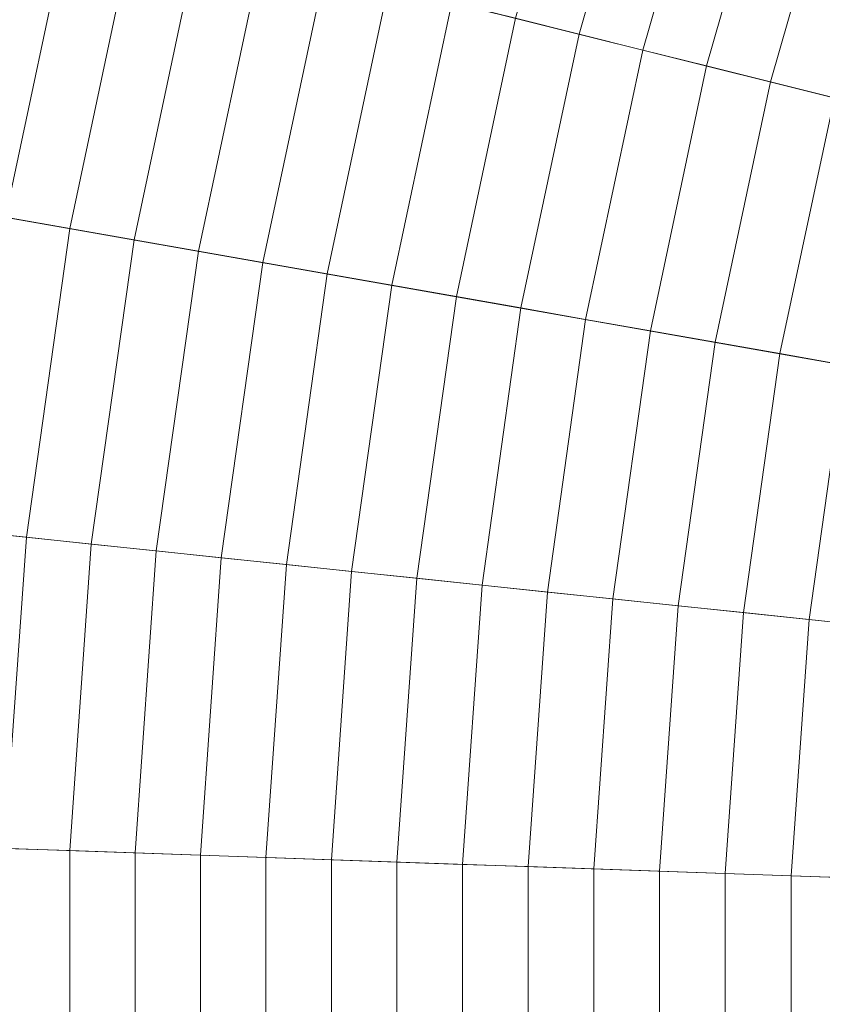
# Model space of a CAD drawing. Header units: centimetres. Extents: x -3.03 to 4.16, y -5.77 to 1.42.
# Tile 100 of 256: x -1.36 to -1.01, y -2.18 to -1.75. Entities that reach past the tile are written whole.
import ezdxf

# ---------------------------------------------------------------- set-up
doc = ezdxf.new("R2010")
doc.units = ezdxf.units.CM
doc.header["$LTSCALE"] = 2.54
doc.layers.add('Lucido design-1', color=7, linetype='Continuous')

# ---------------------------------------------------------------- blocks, each defined once
blk = doc.blocks.new('Gruppo-1')
at = {"color": 142, "linetype": 'Continuous', "lineweight": 9}
for points in [[(-0.89865, 1.11134, 37.14766), (-1.12441, 1.00123, 37.14766), (0.56403, -2.17426, 37.14766), (0.56416, -2.1742, 37.14766)], [(-1.12441, 1.00123, 37.14766), (-1.34194, 0.87564, 37.14766), (0.56389, -2.17434, 37.14766), (0.56403, -2.17426, 37.14766)], [(-1.34194, 0.87564, 37.14766), (-1.55018, 0.73518, 37.14766), (0.56377, -2.17442, 37.14766), (0.56389, -2.17434, 37.14766)], [(-1.55018, 0.73518, 37.14766), (-1.74811, 0.58054, 37.14766), (0.56365, -2.17451, 37.14766), (0.56377, -2.17442, 37.14766)], [(-1.74811, 0.58054, 37.14766), (-1.93478, 0.41246, 37.14766), (0.56354, -2.17462, 37.14766), (0.56365, -2.17451, 37.14766)], [(-1.93478, 0.41246, 37.14766), (-2.10926, 0.23178, 37.14766), (0.56343, -2.17472, 37.14766), (0.56354, -2.17462, 37.14766)], [(-2.10926, 0.23178, 37.14766), (-2.27072, 0.03937, 37.14766), (0.56334, -2.17484, 37.14766), (0.56343, -2.17472, 37.14766)], [(-2.27072, 0.03937, 37.14766), (-2.41836, -0.16384, 37.14766), (0.56325, -2.17496, 37.14766), (0.56334, -2.17484, 37.14766)], [(-2.41836, -0.16384, 37.14766), (-2.55146, -0.37686, 37.14766), (0.56317, -2.17509, 37.14766), (0.56325, -2.17496, 37.14766)], [(-2.55146, -0.37686, 37.14766), (-2.66938, -0.59864, 37.14766), (0.5631, -2.17522, 37.14766), (0.56317, -2.17509, 37.14766)], [(-2.66938, -0.59864, 37.14766), (-2.77155, -0.8281, 37.14766), (0.56304, -2.17536, 37.14766), (0.5631, -2.17522, 37.14766)], [(-2.77155, -0.8281, 37.14766), (-2.85746, -1.06413, 37.14766), (0.56298, -2.1755, 37.14766), (0.56304, -2.17536, 37.14766)], [(-2.85746, -1.06413, 37.14766), (-2.92669, -1.30558, 37.14766), (0.56294, -2.17565, 37.14766), (0.56298, -2.1755, 37.14766)], [(-2.92669, -1.30558, 37.14766), (-2.97891, -1.55128, 37.14766), (0.56291, -2.17579, 37.14766), (0.56294, -2.17565, 37.14766)], [(-2.97891, -1.55128, 37.14766), (-3.01387, -1.80001, 37.14766), (0.56289, -2.17594, 37.14766), (0.56291, -2.17579, 37.14766)], [(-1.08618, -1.63965, 38.04217), (-1.11959, -1.75615, 38.04217), (-1.14715, -1.74927, 38.03553), (-1.1132, -1.63088, 38.03553)], [(-1.05914, -1.64844, 38.04871), (-1.092, -1.76302, 38.04871), (-1.11959, -1.75615, 38.04217), (-1.08618, -1.63965, 38.04217)], [(-1.03208, -1.65723, 38.05515), (-1.06439, -1.76991, 38.05515), (-1.092, -1.76302, 38.04871), (-1.05914, -1.64844, 38.04871)], [(-1.005, -1.66603, 38.0615), (-1.03676, -1.7768, 38.0615), (-1.06439, -1.76991, 38.05515), (-1.03208, -1.65723, 38.05515)], [(-0.97789, -1.67484, 38.06774), (-1.0091, -1.78369, 38.06774), (-1.03676, -1.7768, 38.0615), (-1.005, -1.66603, 38.0615)], [(-1.33949, -1.70132, 37.98631), (-1.36797, -1.83533, 37.98631), (-1.39576, -1.83043, 37.97888), (-1.36687, -1.69449, 37.97888)], [(-1.31208, -1.70815, 37.99364), (-1.34016, -1.84023, 37.99364), (-1.36797, -1.83533, 37.98631), (-1.33949, -1.70132, 37.98631)], [(-1.28465, -1.71499, 38.00087), (-1.31232, -1.84514, 38.00087), (-1.34016, -1.84023, 37.99364), (-1.31208, -1.70815, 37.99364)], [(-1.2572, -1.72184, 38.008), (-1.28445, -1.85005, 38.008), (-1.31232, -1.84514, 38.00087), (-1.28465, -1.71499, 38.00087)], [(-1.22972, -1.72869, 38.01503), (-1.25656, -1.85497, 38.01503), (-1.28445, -1.85005, 38.008), (-1.2572, -1.72184, 38.008)], [(-1.20222, -1.73554, 38.02196), (-1.22865, -1.85989, 38.02196), (-1.25656, -1.85497, 38.01503), (-1.22972, -1.72869, 38.01503)], [(-1.1747, -1.7424, 38.02879), (-1.20072, -1.86482, 38.02879), (-1.22865, -1.85989, 38.02196), (-1.20222, -1.73554, 38.02196)], [(-1.14715, -1.74927, 38.03553), (-1.17276, -1.86975, 38.03553), (-1.20072, -1.86482, 38.02879), (-1.1747, -1.7424, 38.02879)], [(-1.11959, -1.75615, 38.04217), (-1.14478, -1.87468, 38.04217), (-1.17276, -1.86975, 38.03553), (-1.14715, -1.74927, 38.03553)], [(-1.092, -1.76302, 38.04871), (-1.11678, -1.87962, 38.04871), (-1.14478, -1.87468, 38.04217), (-1.11959, -1.75615, 38.04217)], [(-1.06439, -1.76991, 38.05515), (-1.08876, -1.88456, 38.05515), (-1.11678, -1.87962, 38.04871), (-1.092, -1.76302, 38.04871)], [(-1.03676, -1.7768, 38.0615), (-1.06071, -1.88951, 38.0615), (-1.08876, -1.88456, 38.05515), (-1.06439, -1.76991, 38.05515)], [(-1.0091, -1.78369, 38.06774), (-1.03265, -1.89446, 38.06774), (-1.06071, -1.88951, 38.0615), (-1.03676, -1.7768, 38.0615)], [(-0.98143, -1.79059, 38.07388), (-1.00456, -1.89941, 38.07388), (-1.03265, -1.89446, 38.06774), (-1.0091, -1.78369, 38.06774)], [(-3.01387, -1.80001, 37.14766), (-3.03139, -2.05058, 37.14766), (0.56288, -2.17609, 37.14766), (0.56289, -2.17594, 37.14766)], [(-1.34016, -1.84023, 37.99364), (-1.35895, -1.97395, 37.99364), (-1.38704, -1.971, 37.98631), (-1.36797, -1.83533, 37.98631)], [(-1.31232, -1.84514, 38.00087), (-1.33083, -1.97691, 38.00087), (-1.35895, -1.97395, 37.99364), (-1.34016, -1.84023, 37.99364)], [(-1.28445, -1.85005, 38.008), (-1.3027, -1.97986, 38.008), (-1.33083, -1.97691, 38.00087), (-1.31232, -1.84514, 38.00087)], [(-1.25656, -1.85497, 38.01503), (-1.27453, -1.98282, 38.01503), (-1.3027, -1.97986, 38.008), (-1.28445, -1.85005, 38.008)], [(-1.22865, -1.85989, 38.02196), (-1.24635, -1.98579, 38.02196), (-1.27453, -1.98282, 38.01503), (-1.25656, -1.85497, 38.01503)], [(-1.20072, -1.86482, 38.02879), (-1.21814, -1.98875, 38.02879), (-1.24635, -1.98579, 38.02196), (-1.22865, -1.85989, 38.02196)], [(-1.17276, -1.86975, 38.03553), (-1.1899, -1.99172, 38.03553), (-1.21814, -1.98875, 38.02879), (-1.20072, -1.86482, 38.02879)], [(-1.14478, -1.87468, 38.04217), (-1.16165, -1.99469, 38.04217), (-1.1899, -1.99172, 38.03553), (-1.17276, -1.86975, 38.03553)], [(-1.11678, -1.87962, 38.04871), (-1.13337, -1.99766, 38.04871), (-1.16165, -1.99469, 38.04217), (-1.14478, -1.87468, 38.04217)], [(-1.08876, -1.88456, 38.05515), (-1.10507, -2.00063, 38.05515), (-1.13337, -1.99766, 38.04871), (-1.11678, -1.87962, 38.04871)], [(-1.06071, -1.88951, 38.0615), (-1.07675, -2.00361, 38.0615), (-1.10507, -2.00063, 38.05515), (-1.08876, -1.88456, 38.05515)], [(-1.03265, -1.89446, 38.06774), (-1.04841, -2.00659, 38.06774), (-1.07675, -2.00361, 38.0615), (-1.06071, -1.88951, 38.0615)], [(-1.00456, -1.89941, 38.07388), (-1.02004, -2.00957, 38.07388), (-1.04841, -2.00659, 38.06774), (-1.03265, -1.89446, 38.06774)], [(-0.97645, -1.90436, 38.07993), (-0.99165, -2.01256, 38.07993), (-1.02004, -2.00957, 38.07388), (-1.00456, -1.89941, 38.07388)], [(-1.35895, -1.97395, 37.99364), (-1.36837, -2.10865, 37.99364), (-1.3966, -2.10767, 37.98631), (-1.38704, -1.971, 37.98631)], [(-1.33083, -1.97691, 38.00087), (-1.34012, -2.10964, 38.00087), (-1.36837, -2.10865, 37.99364), (-1.35895, -1.97395, 37.99364)], [(-1.3027, -1.97986, 38.008), (-1.31184, -2.11063, 38.008), (-1.34012, -2.10964, 38.00087), (-1.33083, -1.97691, 38.00087)], [(-1.27453, -1.98282, 38.01503), (-1.28354, -2.11162, 38.01503), (-1.31184, -2.11063, 38.008), (-1.3027, -1.97986, 38.008)], [(-1.24635, -1.98579, 38.02196), (-1.25521, -2.11261, 38.02196), (-1.28354, -2.11162, 38.01503), (-1.27453, -1.98282, 38.01503)], [(-1.21814, -1.98875, 38.02879), (-1.22687, -2.1136, 38.02879), (-1.25521, -2.11261, 38.02196), (-1.24635, -1.98579, 38.02196)], [(-1.1899, -1.99172, 38.03553), (-1.1985, -2.11459, 38.03553), (-1.22687, -2.1136, 38.02879), (-1.21814, -1.98875, 38.02879)], [(-1.16165, -1.99469, 38.04217), (-1.1701, -2.11558, 38.04217), (-1.1985, -2.11459, 38.03553), (-1.1899, -1.99172, 38.03553)], [(-1.13337, -1.99766, 38.04871), (-1.14169, -2.11657, 38.04871), (-1.1701, -2.11558, 38.04217), (-1.16165, -1.99469, 38.04217)], [(-1.10507, -2.00063, 38.05515), (-1.11325, -2.11756, 38.05515), (-1.14169, -2.11657, 38.04871), (-1.13337, -1.99766, 38.04871)], [(-1.07675, -2.00361, 38.0615), (-1.08479, -2.11856, 38.0615), (-1.11325, -2.11756, 38.05515), (-1.10507, -2.00063, 38.05515)], [(-1.04841, -2.00659, 38.06774), (-1.0563, -2.11955, 38.06774), (-1.08479, -2.11856, 38.0615), (-1.07675, -2.00361, 38.0615)], [(-1.02004, -2.00957, 38.07388), (-1.0278, -2.12055, 38.07388), (-1.0563, -2.11955, 38.06774), (-1.04841, -2.00659, 38.06774)], [(-0.99165, -2.01256, 38.07993), (-0.99927, -2.12154, 38.07993), (-1.0278, -2.12055, 38.07388), (-1.02004, -2.00957, 38.07388)], [(-3.03139, -2.05058, 37.14766), (-3.03139, -2.30176, 37.14766), (0.56288, -2.17625, 37.14766), (0.56288, -2.17609, 37.14766)], [(-1.34012, -2.10964, 38.00087), (-1.34012, -2.2427, 38.00087), (-1.36837, -2.24369, 37.99364), (-1.36837, -2.10865, 37.99364)], [(-1.31184, -2.11063, 38.008), (-1.31184, -2.24171, 38.008), (-1.34012, -2.2427, 38.00087), (-1.34012, -2.10964, 38.00087)], [(-1.28354, -2.11162, 38.01503), (-1.28354, -2.24072, 38.01503), (-1.31184, -2.24171, 38.008), (-1.31184, -2.11063, 38.008)], [(-1.25521, -2.11261, 38.02196), (-1.25521, -2.23973, 38.02196), (-1.28354, -2.24072, 38.01503), (-1.28354, -2.11162, 38.01503)], [(-1.22687, -2.1136, 38.02879), (-1.22687, -2.23875, 38.02879), (-1.25521, -2.23973, 38.02196), (-1.25521, -2.11261, 38.02196)], [(-1.1985, -2.11459, 38.03553), (-1.1985, -2.23775, 38.03553), (-1.22687, -2.23875, 38.02879), (-1.22687, -2.1136, 38.02879)], [(-1.1701, -2.11558, 38.04217), (-1.1701, -2.23676, 38.04217), (-1.1985, -2.23775, 38.03553), (-1.1985, -2.11459, 38.03553)], [(-1.14169, -2.11657, 38.04871), (-1.14169, -2.23577, 38.04871), (-1.1701, -2.23676, 38.04217), (-1.1701, -2.11558, 38.04217)], [(-1.11325, -2.11756, 38.05515), (-1.11325, -2.23478, 38.05515), (-1.14169, -2.23577, 38.04871), (-1.14169, -2.11657, 38.04871)], [(-1.08479, -2.11856, 38.0615), (-1.08479, -2.23378, 38.0615), (-1.11325, -2.23478, 38.05515), (-1.11325, -2.11756, 38.05515)], [(-1.0563, -2.11955, 38.06774), (-1.0563, -2.23279, 38.06774), (-1.08479, -2.23378, 38.0615), (-1.08479, -2.11856, 38.0615)], [(-1.0278, -2.12055, 38.07388), (-1.0278, -2.23179, 38.07388), (-1.0563, -2.23279, 38.06774), (-1.0563, -2.11955, 38.06774)], [(-0.99927, -2.12154, 38.07993), (-0.99927, -2.2308, 38.07993), (-1.0278, -2.23179, 38.07388), (-1.0278, -2.12055, 38.07388)]]:
    blk.add_3dface(points, dxfattribs=at)

msp = doc.modelspace()

# ---------------------------------------------------------------- block references
at = {"layer": 'Lucido design-1', "color": 7}
msp.add_blockref('Gruppo-1', (0, 0), dxfattribs=at)

doc.saveas('drawing.dxf')
